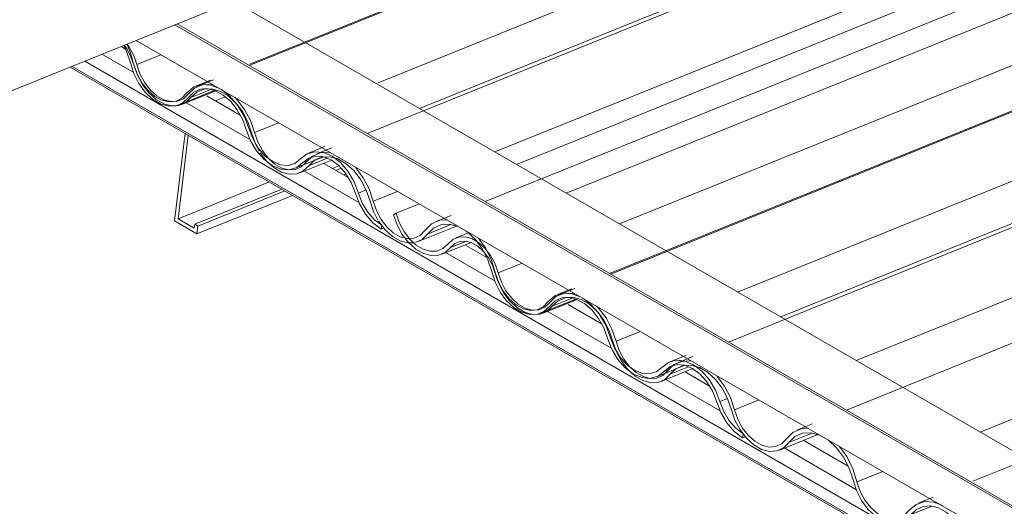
# Model space of a CAD drawing. Header units: metres. Extents: x -16.8 to 29.9, y -11.9 to 37.1.
# Tile 195 of 202: x -5.607 to -4.526, y 25.108 to 25.643. Entities that reach past the tile are written whole.
import ezdxf

# ---------------------------------------------------------------- set-up
doc = ezdxf.new("R2010")
doc.units = ezdxf.units.M
for name, color, linetype, lineweight in [('A-GLAZ-CWMG', 7, 'Continuous', 5), ('A-ROOF', 7, 'Continuous', 5), ('A-ROOF-OTLN', 7, 'Continuous', 5)]:
    doc.layers.add(name, color=color, linetype=linetype, lineweight=lineweight)
pattern_1 = [(338.856, (-5.566, 8.158), (1.4136126, -0.173424), [0.05139, -0.88305, 0.05139, -0.88305, -4.984]), (338.856, (-5.566, 8.158), (1.4136126, -0.173424), [-1.869, 0.05139, -1.817, 0.05139, -0.88305, -2.18]), (338.856, (-5.566, 8.158), (1.4136126, -0.173424), [-4.672, 0.05139, -0.57157, 0.05139, -1.506]), (110.947, (-5.13, 8.176), (-0.8280696, 1.4165813), [0.06704, -1.152, 0.06704, -1.152, -6.501]), (110.947, (-5.13, 8.176), (-0.8280696, 1.4165813), [-2.438, 0.06704, -2.371, 0.06704, -1.152, -2.844]), (110.947, (-5.13, 8.176), (-0.8280696, 1.4165813), [-6.095, 0.06704, -0.74558, 0.06704, -1.965]), (241.462, (-4.985, 8.866), (-0.2059615, -1.125331), [0.05017, -0.86197, 0.05017, -0.86197, -4.865]), (241.462, (-4.985, 8.866), (-0.2059615, -1.125331), [-1.824, 0.05017, -1.774, 0.05017, -0.86197, -2.128]), (241.462, (-4.985, 8.866), (-0.2059615, -1.125331), [-4.561, 0.05017, -0.55792, 0.05017, -1.47])]

# ---------------------------------------------------------------- blocks, each defined once
blk = doc.blocks.new('FP_135-EXPLODE')
at = {"layer": 'A-GLAZ-CWMG'}
blk.add_line((-4.7731, 25.1701), (-4.731, 25.1871), dxfattribs=at)
blk = doc.blocks.new('FP_141-EXPLODE')
at = {"layer": 'A-GLAZ-CWMG'}
for p, q in [((-2.5627, 25.9435), (-4.5611, 25.1358)), ((-4.6044, 25.1183), (-4.6204, 25.1119))]:
    blk.add_line(p, q, dxfattribs=at)
blk = doc.blocks.new('FP_143-EXPLODE')
at = {"layer": 'A-GLAZ-CWMG'}
for p, q in [((-2.6955, 26.0238), (-4.6996, 25.2139)), ((-4.7368, 25.1988), (-4.7532, 25.1922))]:
    blk.add_line(p, q, dxfattribs=at)
blk = doc.blocks.new('FP_145-EXPLODE')
at = {"layer": 'A-GLAZ-CWMG'}
for p, q in [((-2.8266, 26.0979), (-4.829, 25.2886)), ((-4.868, 25.2729), (-4.8843, 25.2663))]:
    blk.add_line(p, q, dxfattribs=at)
blk = doc.blocks.new('FP_147-EXPLODE')
at = {"layer": 'A-GLAZ-CWMG'}
for p, q in [((-2.9561, 26.1725), (-4.9583, 25.3633)), ((-4.9976, 25.3474), (-5.0138, 25.3409))]:
    blk.add_line(p, q, dxfattribs=at)
blk = doc.blocks.new('FP_149-EXPLODE')
at = {"layer": 'A-GLAZ-CWMG'}
for p, q in [((-3.0705, 26.2346), (-5.007, 25.452)), ((-5.1142, 25.4086), (-5.1282, 25.403))]:
    blk.add_line(p, q, dxfattribs=at)
blk = doc.blocks.new('FP_151-EXPLODE')
at = {"layer": 'A-GLAZ-CWMG'}
blk.add_line((-5.1436, 25.385), (-5.1112, 25.3981), dxfattribs=at)
blk = doc.blocks.new('FP_152-EXPLODE')
at = {"layer": 'A-GLAZ-CWMG'}
blk.add_line((-5.0322, 25.3204), (-4.9951, 25.3354), dxfattribs=at)
blk = doc.blocks.new('FP_153-EXPLODE')
at = {"layer": 'A-GLAZ-CWMG'}
blk.add_line((-4.903, 25.2455), (-4.8682, 25.2595), dxfattribs=at)
blk = doc.blocks.new('Rectangular Mullion - Telha Fibrocimento - Ondulada-1868137-EXPLODE')
at = {"layer": 'A-GLAZ-CWMG', "true_color": 0xc0c0c0}
h = blk.add_hatch(dxfattribs=at)
h.set_pattern_fill('FP_16', color=9, style=0, pattern_type=2)
h.set_pattern_definition(pattern_1)
h.paths.add_polyline_path([(-4.417, 24.9547), (-4.417, 24.9594), (-4.4318, 24.9734), (-4.442, 24.9943), (-4.4535, 25.0183), (-4.4683, 25.0328), (-4.4781, 25.0379), (-4.4837, 25.0392), (-4.493, 25.0389), (-4.5029, 25.0339), (-4.517, 25.0254), (-4.5249, 25.0252), (-4.5276, 25.0254), (-4.5367, 25.0294), (-4.5517, 25.0434), (-4.562, 25.0645), (-4.5694, 25.0821), (-4.5819, 25.0993), (-4.5912, 25.1069), (-4.6014, 25.1118), (-4.6074, 25.1131), (-4.6186, 25.112), (-4.6275, 25.1069), (-4.6424, 25.0952), (-4.6505, 25.0946), (-4.6613, 25.0982), (-4.6728, 25.1069), (-4.685, 25.1256), (-4.6993, 25.163), (-4.7095, 25.1754), (-4.7414, 25.1938), (-4.7493, 25.1934), (-4.7628, 25.185), (-4.776, 25.1746), (-4.7841, 25.1734), (-4.7849, 25.1734), (-4.8003, 25.1798), (-4.8139, 25.1946), (-4.8232, 25.2168), (-4.8334, 25.2402), (-4.8451, 25.2537), (-4.8709, 25.268), (-4.8731, 25.2661), (-4.8509, 25.2545), (-4.8359, 25.2379), (-4.8254, 25.2132), (-4.8164, 25.1923), (-4.8013, 25.1758), (-4.7849, 25.1688), (-4.7776, 25.169), (-4.7733, 25.1704), (-4.7657, 25.1754), (-4.7531, 25.1863), (-4.7468, 25.1887), (-4.7319, 25.1873), (-4.7222, 25.1826), (-4.7129, 25.1749), (-4.7033, 25.163), (-4.6965, 25.1502), (-4.683, 25.1147), (-4.6679, 25.0976), (-4.6515, 25.0902), (-4.6437, 25.0902), (-4.6384, 25.0919), (-4.6307, 25.0973), (-4.6185, 25.1069), (-4.6092, 25.1087), (-4.6006, 25.1071), (-4.5934, 25.1036), (-4.5823, 25.0948), (-4.5694, 25.0753), (-4.5555, 25.0434), (-4.5458, 25.0315), (-4.5324, 25.0229), (-4.5243, 25.0205), (-4.5182, 25.02), (-4.506, 25.0254), (-4.4913, 25.0343), (-4.4853, 25.0347), (-4.4765, 25.0326), (-4.4648, 25.0254), (-4.4562, 25.0162), (-4.4454, 24.9943), (-4.4343, 24.9711), (-4.4199, 24.9569)])
h.paths.add_polyline_path([(-4.9143, 25.244), (-4.9012, 25.2466), (-4.8945, 25.2519), (-4.8813, 25.2617), (-4.8823, 25.2637), (-4.8898, 25.263), (-4.9063, 25.2498), (-4.9143, 25.2488), (-4.9159, 25.249), (-4.9304, 25.2506), (-4.915, 25.2442)])
h.paths.add_polyline_path([(-4.9365, 25.2608), (-4.9439, 25.27), (-4.9536, 25.2934), (-4.9634, 25.3151), (-4.9771, 25.3299), (-4.9814, 25.3299), (-4.9658, 25.3127), (-4.9558, 25.2894), (-4.9471, 25.2711), (-4.9373, 25.2613)])
h.paths.add_polyline_path([(-5.0436, 25.319), (-5.0312, 25.3213), (-5.0248, 25.3258), (-5.0098, 25.3367), (-5.0004, 25.3417), (-5.0074, 25.3422), (-5.016, 25.3394), (-5.0224, 25.3346), (-5.0364, 25.3244), (-5.0436, 25.319)])
h.paths.add_polyline_path([(-5.0436, 25.319), (-5.0428, 25.3237), (-5.0496, 25.3252), (-5.0598, 25.3302), (-5.0733, 25.3451), (-5.082, 25.3652), (-5.0901, 25.3836), (-5.0901, 25.3804), (-5.085, 25.3648), (-5.0769, 25.3449), (-5.0685, 25.3333), (-5.0664, 25.3333), (-5.0541, 25.3252), (-5.0466, 25.3213), (-5.0463, 25.3197)])
h.paths.add_polyline_path([(-5.1553, 25.3836), (-5.1446, 25.385), (-5.1356, 25.3909), (-5.1233, 25.3992), (-5.1106, 25.3976), (-5.1022, 25.3952), (-5.1102, 25.402), (-5.1181, 25.4043), (-5.1312, 25.4014), (-5.1356, 25.3975), (-5.1472, 25.3893), (-5.1553, 25.3884), (-5.1571, 25.3886), (-5.1717, 25.3952), (-5.1852, 25.4103), (-5.1966, 25.4285), (-5.187, 25.4069), (-5.1717, 25.3905), (-5.1563, 25.3839)])
at = {"layer": 'A-GLAZ-CWMG'}
for p, q in [((-3.1359, 26.2618), (-5.0616, 25.4835)), ((-3.024, 26.1961), (-4.9487, 25.4183)), ((-2.8947, 26.1213), (-4.8192, 25.3435)), ((-2.7647, 26.046), (-4.6889, 25.2683)), ((-2.6307, 25.9667), (-4.5529, 25.1898)), ((-5.1684, 25.4404), (-5.1936, 25.4302)), ((-5.1936, 25.4302), (-5.1966, 25.4285)), ((-5.1173, 25.3991), (-5.134, 25.3924)), ((-5.0554, 25.3751), (-5.0817, 25.3645)), ((-5.0006, 25.3369), (-5.0224, 25.3281)), ((-4.926, 25.3004), (-4.9524, 25.2897)), ((-4.8728, 25.2615), (-4.893, 25.2533)), ((-4.7957, 25.2252), (-4.8224, 25.2144)), ((-4.7371, 25.1887), (-4.7628, 25.1783)), ((-4.6597, 25.1467), (-4.6883, 25.1351)), ((-4.606, 25.1084), (-4.6286, 25.0993))]:
    blk.add_line(p, q, dxfattribs=at)
for points in [[(-5.1368, 25.3963, 0), (-5.1423, 25.3913, 0), (-5.1489, 25.3886, 0), (-5.1563, 25.3884, 0), (-5.1641, 25.3906, 0), (-5.1717, 25.3952, 0), (-5.1789, 25.4019, 0), (-5.1852, 25.4103, 0), (-5.1902, 25.4199, 0), (-5.1936, 25.4302, 0)], [(-5.1966, 25.4285, 0), (-5.1926, 25.4173, 0), (-5.187, 25.4069, 0), (-5.18, 25.3979, 0), (-5.1722, 25.3908, 0), (-5.1637, 25.3859, 0), (-5.1553, 25.3836, 0), (-5.1472, 25.3839, 0), (-5.14, 25.3869, 0), (-5.134, 25.3924, 0)], [(-5.0817, 25.3645, 0), (-5.0852, 25.3744, 0), (-5.0901, 25.3836, 0), (-5.0962, 25.3916, 0), (-5.1032, 25.3979, 0), (-5.1106, 25.4022, 0), (-5.1181, 25.4043, 0), (-5.1252, 25.4039, 0), (-5.1316, 25.4012, 0), (-5.1368, 25.3963, 0)], [(-5.134, 25.3924, 0), (-5.1293, 25.3967, 0), (-5.1237, 25.3992, 0), (-5.1174, 25.3995, 0), (-5.1107, 25.3977, 0), (-5.1041, 25.3939, 0), (-5.0979, 25.3882, 0), (-5.0925, 25.3811, 0), (-5.0881, 25.3729, 0), (-5.085, 25.3641, 0)], [(-5.0253, 25.3319, 0), (-5.0306, 25.3269, 0), (-5.0371, 25.3241, 0), (-5.0444, 25.3237, 0), (-5.0521, 25.3258, 0), (-5.0597, 25.3302, 0), (-5.0669, 25.3367, 0), (-5.0732, 25.3449, 0), (-5.0782, 25.3543, 0), (-5.0817, 25.3645, 0)], [(-5.0846, 25.3623, 0), (-5.0811, 25.3528, 0), (-5.0755, 25.3423, 0), (-5.0685, 25.3333, 0), (-5.0606, 25.3261, 0), (-5.0521, 25.3212, 0), (-5.0436, 25.319, 0), (-5.0355, 25.3194, 0), (-5.0283, 25.3225, 0), (-5.0224, 25.3281, 0)], [(-4.9977, 25.3421, 0), (-5.0005, 25.3425, 0), (-5.0099, 25.3421, 0), (-5.0183, 25.3385, 0), (-5.0253, 25.3319, 0)], [(-5.0224, 25.3281, 0), (-5.016, 25.3341, 0), (-5.0083, 25.3373, 0), (-4.9997, 25.3378, 0), (-4.9906, 25.3353, 0), (-4.9816, 25.3301, 0), (-4.974, 25.3232, 0)], [(-4.9524, 25.2897, 0), (-4.9569, 25.3029, 0), (-4.9634, 25.3151, 0), (-4.9715, 25.3257, 0), (-4.9741, 25.3285, 0)], [(-4.9718, 25.3208, 0), (-4.9658, 25.3127, 0), (-4.9599, 25.3015, 0), (-4.9558, 25.2894, 0)], [(-4.9558, 25.2894, 0), (-4.9519, 25.2781, 0), (-4.9463, 25.2676, 0), (-4.9393, 25.2584, 0), (-4.9314, 25.2512, 0), (-4.9229, 25.2463, 0), (-4.9143, 25.244, 0), (-4.9062, 25.2444, 0), (-4.899, 25.2476, 0), (-4.893, 25.2533, 0)], [(-4.9376, 25.2617, 0), (-4.9439, 25.27, 0), (-4.9489, 25.2795, 0), (-4.9524, 25.2897, 0)], [(-4.8709, 25.268, 0), (-4.8804, 25.2675, 0), (-4.8889, 25.2639, 0), (-4.8959, 25.2572, 0)], [(-4.8959, 25.2572, 0), (-4.9012, 25.2521, 0), (-4.9077, 25.2492, 0), (-4.915, 25.2488, 0), (-4.9227, 25.2508, 0), (-4.9304, 25.2552, 0), (-4.9366, 25.2607, 0)], [(-4.893, 25.2533, 0), (-4.8867, 25.2594, 0), (-4.8789, 25.2628, 0), (-4.8702, 25.2632, 0), (-4.861, 25.2608, 0), (-4.8519, 25.2555, 0), (-4.8434, 25.2477, 0), (-4.8359, 25.2379, 0), (-4.83, 25.2266, 0), (-4.8258, 25.2144, 0)], [(-4.8224, 25.2144, 0), (-4.8269, 25.2277, 0), (-4.8334, 25.2402, 0), (-4.8415, 25.2509, 0)], [(-4.8258, 25.2144, 0), (-4.822, 25.203, 0), (-4.8164, 25.1923, 0), (-4.8094, 25.1831, 0), (-4.8013, 25.1758, 0), (-4.7927, 25.1708, 0), (-4.7841, 25.1686, 0), (-4.776, 25.1691, 0), (-4.7687, 25.1724, 0), (-4.7628, 25.1783, 0)], [(-4.7657, 25.1821, 0), (-4.771, 25.1768, 0), (-4.7776, 25.1739, 0), (-4.7849, 25.1734, 0), (-4.7926, 25.1754, 0), (-4.8003, 25.1798, 0), (-4.8075, 25.1863, 0), (-4.8139, 25.1946, 0), (-4.8189, 25.2041, 0), (-4.8224, 25.2144, 0)], [(-4.7414, 25.1941, 0), (-4.7493, 25.1934, 0), (-4.7584, 25.1894, 0), (-4.7657, 25.1821, 0)], [(-4.7628, 25.1783, 0), (-4.7562, 25.1849, 0), (-4.748, 25.1886, 0), (-4.7388, 25.1892, 0), (-4.7291, 25.1866, 0), (-4.7195, 25.181, 0), (-4.7105, 25.1727, 0), (-4.7027, 25.1623, 0), (-4.6965, 25.1502, 0), (-4.6923, 25.1373, 0)], [(-4.6883, 25.1351, 0), (-4.6926, 25.1495, 0), (-4.6993, 25.163, 0), (-4.7071, 25.1741, 0)], [(-4.6923, 25.1373, 0), (-4.6885, 25.1256, 0), (-4.683, 25.1147, 0), (-4.676, 25.1052, 0), (-4.6679, 25.0976, 0), (-4.6592, 25.0924, 0), (-4.6505, 25.0899, 0), (-4.6421, 25.0903, 0), (-4.6347, 25.0935, 0), (-4.6286, 25.0993, 0)], [(-4.6307, 25.1041, 0), (-4.6359, 25.0985, 0), (-4.6424, 25.0952, 0), (-4.6498, 25.0945, 0), (-4.6576, 25.0962, 0), (-4.6655, 25.1005, 0), (-4.6728, 25.1069, 0), (-4.6794, 25.1151, 0), (-4.6846, 25.1247, 0), (-4.6883, 25.1351, 0)], [(-4.5944, 25.1091, 0), (-4.6039, 25.1128, 0), (-4.614, 25.1135, 0), (-4.6232, 25.1105, 0), (-4.6307, 25.1041, 0)], [(-4.6286, 25.0993, 0), (-4.6227, 25.105, 0), (-4.6155, 25.1082, 0), (-4.6074, 25.1088, 0), (-4.5988, 25.1066, 0), (-4.5903, 25.1019, 0), (-4.5823, 25.0948, 0), (-4.5752, 25.0858, 0), (-4.5694, 25.0753, 0), (-4.5653, 25.064, 0)]]:
    blk.add_polyline3d(points, dxfattribs=at)
for name in ['FP_149-EXPLODE', 'FP_147-EXPLODE', 'FP_145-EXPLODE', 'FP_143-EXPLODE', 'FP_141-EXPLODE', 'FP_151-EXPLODE', 'FP_152-EXPLODE', 'FP_153-EXPLODE', 'FP_135-EXPLODE']:
    blk.add_blockref(name, (0, 0), dxfattribs=at)
blk = doc.blocks.new('Rectangular Mullion - Telha Fibrocimento - Ondulada-1910064-EXPLODE')
blk.add_blockref('Rectangular Mullion - Telha Fibrocimento - Ondulada-1868137-EXPLODE', (0, 0))
blk = doc.blocks.new('FP_155-EXPLODE')
at = {"layer": 'A-GLAZ-CWMG'}
blk.add_line((-5.1695, 25.399), (-5.1275, 25.416), dxfattribs=at)
blk = doc.blocks.new('FP_156-EXPLODE')
at = {"layer": 'A-GLAZ-CWMG'}
blk.add_line((-5.0352, 25.3202), (-4.9967, 25.3358), dxfattribs=at)
blk = doc.blocks.new('FP_157-EXPLODE')
at = {"layer": 'A-GLAZ-CWMG'}
blk.add_line((-4.9082, 25.2505), (-4.8776, 25.2628), dxfattribs=at)
blk = doc.blocks.new('FP_159-EXPLODE')
at = {"layer": 'A-GLAZ-CWMG'}
for p, q in [((-2.8355, 26.0987), (-4.7718, 25.3162)), ((-4.8755, 25.2743), (-4.8932, 25.2671))]:
    blk.add_line(p, q, dxfattribs=at)
blk = doc.blocks.new('FP_161-EXPLODE')
at = {"layer": 'A-GLAZ-CWMG'}
for p, q in [((-2.9592, 26.1724), (-4.9595, 25.364)), ((-5.0009, 25.3472), (-5.0168, 25.3408))]:
    blk.add_line(p, q, dxfattribs=at)
blk = doc.blocks.new('FP_163-EXPLODE')
at = {"layer": 'A-GLAZ-CWMG'}
for p, q in [((-3.092, 26.2527), (-5.096, 25.4428)), ((-5.1333, 25.4277), (-5.1497, 25.4211))]:
    blk.add_line(p, q, dxfattribs=at)
blk = doc.blocks.new('FP_165-EXPLODE')
at = {"layer": 'A-GLAZ-CWMG'}
for p, q in [((-3.2231, 26.3268), (-5.2255, 25.5175)), ((-5.2645, 25.5018), (-5.2807, 25.4952))]:
    blk.add_line(p, q, dxfattribs=at)
blk = doc.blocks.new('FP_167-EXPLODE')
at = {"layer": 'A-GLAZ-CWMG'}
for p, q in [((-4.5912, 25.9008), (-5.3548, 25.5922)), ((-5.394, 25.5764), (-5.4103, 25.5698))]:
    blk.add_line(p, q, dxfattribs=at)
blk = doc.blocks.new('FP_171-EXPLODE')
at = {"layer": 'A-GLAZ-CWMG'}
blk.add_line((-5.4287, 25.5493), (-5.3916, 25.5643), dxfattribs=at)
blk = doc.blocks.new('FP_172-EXPLODE')
at = {"layer": 'A-GLAZ-CWMG'}
blk.add_line((-5.2995, 25.4744), (-5.2647, 25.4884), dxfattribs=at)
blk = doc.blocks.new('Rectangular Mullion - Telha Fibrocimento - Ondulada-V154-EXPLODE')
at = {"layer": 'A-GLAZ-CWMG', "true_color": 0xc0c0c0}
h = blk.add_hatch(dxfattribs=at)
h.set_pattern_fill('FP_16', color=9, style=0, pattern_type=2)
h.set_pattern_definition(pattern_1)
h.paths.add_polyline_path([(-4.8135, 25.1836), (-4.8139, 25.1886), (-4.8283, 25.2023), (-4.8385, 25.2233), (-4.85, 25.2472), (-4.8665, 25.263), (-4.8746, 25.2668), (-4.8804, 25.2681), (-4.8906, 25.2675), (-4.8994, 25.2629), (-4.9135, 25.2544), (-4.9219, 25.2542), (-4.9304, 25.2569), (-4.9378, 25.2617), (-4.9481, 25.2723), (-4.9585, 25.2934), (-4.9683, 25.3151), (-4.9784, 25.3282), (-4.9877, 25.3358), (-4.9979, 25.3407), (-5.0034, 25.3406), (-5.0039, 25.3377), (-4.9878, 25.3313), (-4.9787, 25.3237), (-4.9658, 25.3039), (-4.9519, 25.2721), (-4.9423, 25.2604), (-4.9266, 25.2508), (-4.9227, 25.2508), (-4.9143, 25.249), (-4.9024, 25.2544), (-4.8856, 25.2647), (-4.8847, 25.2639), (-4.8709, 25.2607), (-4.8613, 25.2544), (-4.8527, 25.2451), (-4.8419, 25.2233), (-4.8308, 25.2), (-4.8139, 25.1839)])
h.paths.add_polyline_path([(-5.0469, 25.3188), (-5.0468, 25.3198), (-5.0479, 25.3237), (-5.061, 25.3289), (-5.0712, 25.3367), (-5.0814, 25.3537), (-5.0957, 25.392), (-5.1068, 25.4048), (-5.14, 25.4226), (-5.1513, 25.4199), (-5.1593, 25.4139), (-5.1724, 25.4035), (-5.1772, 25.4003), (-5.1717, 25.3984), (-5.1622, 25.4043), (-5.1472, 25.4163), (-5.1415, 25.4177), (-5.1284, 25.4162), (-5.1181, 25.4111), (-5.1085, 25.4031), (-5.0995, 25.3916), (-5.093, 25.3791), (-5.0786, 25.3423), (-5.0644, 25.3265), (-5.0541, 25.3208)])
h.paths.add_polyline_path([(-5.0436, 25.319), (-5.0414, 25.3207), (-5.012, 25.3412), (-5.0283, 25.3318), (-5.0371, 25.325), (-5.0437, 25.3192)])
h.paths.add_polyline_path([(-5.1806, 25.3975), (-5.1814, 25.3996), (-5.187, 25.4037), (-5.1968, 25.4087), (-5.2103, 25.4235), (-5.2197, 25.4457), (-5.2299, 25.4691), (-5.2416, 25.4826), (-5.2673, 25.4969), (-5.2696, 25.495), (-5.2473, 25.4834), (-5.2324, 25.4668), (-5.2219, 25.4421), (-5.2129, 25.4212), (-5.1978, 25.4047), (-5.1814, 25.3977)])
h.paths.add_polyline_path([(-5.3108, 25.4729), (-5.2977, 25.4755), (-5.291, 25.4808), (-5.2778, 25.4907), (-5.2788, 25.4926), (-5.2863, 25.4919), (-5.3028, 25.4787), (-5.3108, 25.4777), (-5.3123, 25.4779), (-5.3269, 25.4795), (-5.3115, 25.4731)])
h.paths.add_polyline_path([(-5.333, 25.4897), (-5.3403, 25.4989), (-5.3501, 25.5223), (-5.3599, 25.544), (-5.3736, 25.5588), (-5.3779, 25.5588), (-5.3623, 25.5416), (-5.3522, 25.5184), (-5.3435, 25.5), (-5.3338, 25.4903)])
h.paths.add_polyline_path([(-5.4401, 25.5479), (-5.4277, 25.5502), (-5.4201, 25.5559), (-5.4063, 25.5656), (-5.394, 25.5695), (-5.4039, 25.5711), (-5.4125, 25.5684), (-5.4189, 25.5636), (-5.4329, 25.5533), (-5.4401, 25.5479)])
h.paths.add_polyline_path([(-5.4401, 25.5479), (-5.4393, 25.5527), (-5.4461, 25.5541), (-5.4563, 25.5592), (-5.4697, 25.574), (-5.4784, 25.5941), (-5.4866, 25.6125), (-5.4866, 25.6093), (-5.4815, 25.5937), (-5.4734, 25.5738), (-5.465, 25.5622), (-5.4629, 25.5622), (-5.4506, 25.5541), (-5.4431, 25.5502), (-5.4428, 25.5486)])
h = blk.add_hatch(dxfattribs=at)
h.set_pattern_fill('FP_18', color=9, style=0, pattern_type=2)
h.set_pattern_definition([(30, (-8.638, 8.113), (1.149291, 0.9953697), [0.05475, -0.94072, 0.05475, -0.94072, -5.309]), (30, (-8.638, 8.113), (1.149291, 0.9953697), [-1.991, 0.05475, -1.936, 0.05475, -0.94072, -2.323]), (30, (-8.638, 8.113), (1.149291, 0.9953697), [-4.977, 0.05475, -0.6089, 0.05475, -1.604]), (125.104, (-8.207, 8.528), (-0.823609, 0.5080535), [0.04123, -0.70835, 0.04123, -0.70835, -3.998]), (125.104, (-8.207, 8.528), (-0.823609, 0.5080535), [-1.499, 0.04123, -1.458, 0.04123, -0.70835, -1.749]), (125.104, (-8.207, 8.528), (-0.823609, 0.5080535), [-3.748, 0.04123, -0.45849, 0.04123, -1.208]), (248.794, (-8.064, 9.275), (-0.3260132, -1.5039096), [0.06554, -1.126, 0.06554, -1.126, -6.356]), (248.794, (-8.064, 9.275), (-0.3260132, -1.5039096), [-2.383, 0.06554, -2.318, 0.06554, -1.126, -2.781]), (248.794, (-8.064, 9.275), (-0.3260132, -1.5039096), [-5.958, 0.06554, -0.7289, 0.06554, -1.921])])
h.paths.add_polyline_path([(-4.8135, 25.1836), (-4.8118, 25.1863), (-4.8132, 25.1863)])
at = {"layer": 'A-GLAZ-CWMG'}
for p, q in [((-3.2912, 26.3502), (-5.2135, 25.5733)), ((-3.1612, 26.2749), (-5.0854, 25.4973)), ((-5.4519, 25.604), (-5.4782, 25.5934)), ((-5.3971, 25.5658), (-5.4189, 25.557)), ((-5.3225, 25.5293), (-5.3489, 25.5186)), ((-5.2693, 25.4904), (-5.2895, 25.4822)), ((-5.1922, 25.4541), (-5.2189, 25.4433)), ((-5.1336, 25.4176), (-5.1593, 25.4072)), ((-4.8941, 25.2589), (-4.8994, 25.2567)), ((-4.831, 25.2263), (-4.8385, 25.2233)), ((-4.8135, 25.1836), (-4.813, 25.188)), ((-4.8108, 25.1847), (-4.8135, 25.1836))]:
    blk.add_line(p, q, dxfattribs=at)
for points in [[(-5.4921, 25.6145, 0), (-5.4889, 25.61, 0), (-5.4846, 25.6018, 0), (-5.4815, 25.593, 0)], [(-5.4782, 25.5934, 0), (-5.4816, 25.6033, 0), (-5.4866, 25.6125, 0), (-5.4888, 25.6158, 0)], [(-5.4815, 25.593, 0), (-5.4776, 25.5817, 0), (-5.472, 25.5713, 0), (-5.465, 25.5622, 0), (-5.4571, 25.555, 0), (-5.4486, 25.5502, 0), (-5.4401, 25.5479, 0), (-5.432, 25.5483, 0), (-5.4248, 25.5514, 0), (-5.4189, 25.557, 0)], [(-5.4217, 25.5608, 0), (-5.4271, 25.5558, 0), (-5.4336, 25.553, 0), (-5.4409, 25.5527, 0), (-5.4486, 25.5547, 0), (-5.4562, 25.5591, 0), (-5.4634, 25.5656, 0), (-5.4696, 25.5738, 0), (-5.4747, 25.5832, 0), (-5.4782, 25.5934, 0)], [(-5.3942, 25.571, 0), (-5.397, 25.5715, 0), (-5.4064, 25.571, 0), (-5.4148, 25.5674, 0), (-5.4217, 25.5608, 0)], [(-5.4189, 25.557, 0), (-5.4125, 25.563, 0), (-5.4048, 25.5663, 0), (-5.3962, 25.5667, 0), (-5.3871, 25.5642, 0), (-5.3781, 25.559, 0), (-5.3705, 25.5521, 0)], [(-5.3489, 25.5186, 0), (-5.3534, 25.5318, 0), (-5.3599, 25.544, 0), (-5.368, 25.5547, 0), (-5.3706, 25.5574, 0)], [(-5.3683, 25.5497, 0), (-5.3623, 25.5416, 0), (-5.3564, 25.5304, 0), (-5.3522, 25.5184, 0)], [(-5.3522, 25.5184, 0), (-5.3484, 25.507, 0), (-5.3439, 25.4984, 0)], [(-5.3341, 25.4907, 0), (-5.3403, 25.4989, 0), (-5.3454, 25.5084, 0), (-5.3489, 25.5186, 0)], [(-5.3428, 25.4965, 0), (-5.3358, 25.4873, 0), (-5.3279, 25.4801, 0), (-5.3194, 25.4752, 0), (-5.3108, 25.4729, 0), (-5.3027, 25.4734, 0), (-5.2955, 25.4765, 0), (-5.2895, 25.4822, 0)], [(-5.2673, 25.4969, 0), (-5.2769, 25.4964, 0), (-5.2854, 25.4928, 0), (-5.2924, 25.4861, 0)], [(-5.2924, 25.4861, 0), (-5.2977, 25.481, 0), (-5.3042, 25.4781, 0), (-5.3115, 25.4777, 0), (-5.3192, 25.4797, 0), (-5.3269, 25.4841, 0), (-5.333, 25.4896, 0)], [(-5.2895, 25.4822, 0), (-5.2832, 25.4883, 0), (-5.2754, 25.4917, 0), (-5.2667, 25.4921, 0), (-5.2575, 25.4897, 0), (-5.2484, 25.4844, 0), (-5.2399, 25.4766, 0), (-5.2324, 25.4668, 0), (-5.2265, 25.4555, 0), (-5.2223, 25.4433, 0)], [(-5.2189, 25.4433, 0), (-5.2234, 25.4567, 0), (-5.2299, 25.4691, 0), (-5.238, 25.4798, 0)], [(-5.2223, 25.4433, 0), (-5.2185, 25.4319, 0), (-5.2136, 25.4224, 0)], [(-5.1622, 25.411, 0), (-5.1675, 25.4057, 0), (-5.174, 25.4028, 0), (-5.1814, 25.4023, 0), (-5.1891, 25.4043, 0), (-5.1968, 25.4087, 0), (-5.204, 25.4152, 0), (-5.2103, 25.4235, 0), (-5.2154, 25.433, 0), (-5.2189, 25.4433, 0)], [(-5.2129, 25.4212, 0), (-5.2058, 25.412, 0), (-5.1978, 25.4047, 0), (-5.1892, 25.3998, 0), (-5.1806, 25.3975, 0), (-5.1745, 25.3976, 0)], [(-5.1379, 25.423, 0), (-5.1458, 25.4223, 0), (-5.1549, 25.4183, 0), (-5.1622, 25.411, 0)], [(-5.1593, 25.4072, 0), (-5.1527, 25.4138, 0), (-5.1445, 25.4175, 0), (-5.1353, 25.4181, 0), (-5.1256, 25.4155, 0), (-5.116, 25.4099, 0), (-5.107, 25.4016, 0), (-5.0992, 25.3912, 0), (-5.093, 25.3791, 0), (-5.0887, 25.3662, 0)], [(-5.1724, 25.398, 0), (-5.1652, 25.4014, 0), (-5.1593, 25.4072, 0)], [(-5.0848, 25.364, 0), (-5.0891, 25.3784, 0), (-5.0957, 25.392, 0), (-5.1036, 25.403, 0)], [(-5.0887, 25.3662, 0), (-5.085, 25.3545, 0), (-5.0795, 25.3436, 0), (-5.0725, 25.3341, 0), (-5.0644, 25.3265, 0), (-5.0557, 25.3213, 0), (-5.0469, 25.3188, 0), (-5.0386, 25.3192, 0), (-5.0312, 25.3224, 0), (-5.0251, 25.3282, 0)], [(-5.0272, 25.333, 0), (-5.0324, 25.3274, 0), (-5.0389, 25.3242, 0), (-5.0463, 25.3234, 0), (-5.0541, 25.3252, 0), (-5.0619, 25.3294, 0), (-5.0693, 25.3358, 0), (-5.0759, 25.344, 0), (-5.0811, 25.3536, 0), (-5.0848, 25.364, 0)], [(-4.9909, 25.338, 0), (-5.0004, 25.3417, 0), (-5.0105, 25.3424, 0), (-5.0197, 25.3394, 0), (-5.0272, 25.333, 0)], [(-5.0251, 25.3282, 0), (-5.0192, 25.3339, 0), (-5.012, 25.3372, 0), (-5.0084, 25.3377, 0)], [(-5.0083, 25.3377, 0), (-5.0039, 25.3377, 0), (-4.9953, 25.3355, 0), (-4.9868, 25.3308, 0), (-4.9787, 25.3237, 0), (-4.9717, 25.3147, 0), (-4.9659, 25.3043, 0), (-4.9618, 25.293, 0)], [(-4.9585, 25.2934, 0), (-4.9636, 25.3071, 0), (-4.9709, 25.3195, 0), (-4.9799, 25.3299, 0), (-4.989, 25.3369, 0)], [(-4.9618, 25.293, 0), (-4.957, 25.2807, 0), (-4.9504, 25.2696, 0), (-4.9423, 25.2604, 0), (-4.9332, 25.2536, 0), (-4.9238, 25.2497, 0), (-4.9159, 25.2488, 0)], [(-4.9021, 25.2608, 0), (-4.9083, 25.2559, 0), (-4.9159, 25.2537, 0), (-4.9241, 25.2544, 0), (-4.9326, 25.2579, 0), (-4.9408, 25.264, 0), (-4.9481, 25.2723, 0), (-4.9542, 25.2823, 0), (-4.9585, 25.2934, 0)], [(-4.8771, 25.2678, 0), (-4.8864, 25.2687, 0), (-4.8949, 25.2663, 0), (-4.9021, 25.2608, 0)], [(-4.8385, 25.2233, 0), (-4.8433, 25.2358, 0), (-4.85, 25.2472, 0), (-4.8583, 25.2567, 0), (-4.8675, 25.2637, 0), (-4.8768, 25.2677, 0)], [(-4.9147, 25.2489, 0), (-4.9063, 25.2513, 0), (-4.8994, 25.2567, 0)], [(-4.8994, 25.2567, 0), (-4.893, 25.2617, 0), (-4.8854, 25.2639, 0), (-4.8777, 25.2634, 0)], [(-4.877, 25.2632, 0), (-4.8684, 25.2597, 0), (-4.8602, 25.2535, 0), (-4.8527, 25.2451, 0), (-4.8466, 25.235, 0), (-4.8421, 25.2238, 0)], [(-4.8421, 25.2238, 0), (-4.8375, 25.2113, 0), (-4.8308, 25.2, 0), (-4.8227, 25.1905, 0), (-4.8135, 25.1836, 0)], [(-4.813, 25.188, 0), (-4.8211, 25.194, 0), (-4.8283, 25.2023, 0), (-4.8343, 25.2123, 0), (-4.8385, 25.2233, 0)]]:
    blk.add_polyline3d(points, dxfattribs=at)
for name in ['FP_167-EXPLODE', 'FP_165-EXPLODE', 'FP_163-EXPLODE', 'FP_161-EXPLODE', 'FP_159-EXPLODE', 'FP_171-EXPLODE', 'FP_172-EXPLODE', 'FP_155-EXPLODE', 'FP_156-EXPLODE', 'FP_157-EXPLODE']:
    blk.add_blockref(name, (0, 0), dxfattribs=at)
blk = doc.blocks.new('Rectangular Mullion - Telha Fibrocimento - Ondulada-1910065-EXPLODE')
blk.add_blockref('Rectangular Mullion - Telha Fibrocimento - Ondulada-V154-EXPLODE', (0, 0))
blk = doc.blocks.new('FP_174-EXPLODE')
at = {"layer": 'A-GLAZ-CWMG'}
blk.add_line((-5.4317, 25.5492), (-5.394, 25.5644), dxfattribs=at)
blk = doc.blocks.new('FP_175-EXPLODE')
at = {"layer": 'A-GLAZ-CWMG'}
blk.add_line((-5.3047, 25.4794), (-5.2741, 25.4917), dxfattribs=at)
blk = doc.blocks.new('FP_177-EXPLODE')
at = {"layer": 'A-GLAZ-CWMG'}
for p, q in [((-3.232, 26.3276), (-5.1682, 25.5451)), ((-5.2719, 25.5032), (-5.2897, 25.496))]:
    blk.add_line(p, q, dxfattribs=at)
blk = doc.blocks.new('FP_179-EXPLODE')
at = {"layer": 'A-GLAZ-CWMG'}
for p, q in [((-4.5924, 25.9015), (-5.3541, 25.5936)), ((-5.3974, 25.5761), (-5.4133, 25.5697))]:
    blk.add_line(p, q, dxfattribs=at)
blk = doc.blocks.new('Rectangular Mullion - Telha Fibrocimento - Ondulada-V173-EXPLODE')
at = {"layer": 'A-GLAZ-CWMG', "true_color": 0xc0c0c0}
h = blk.add_hatch(dxfattribs=at)
h.set_pattern_fill('FP_19', color=9, style=0, pattern_type=2)
h.set_pattern_definition([(30, (-9.035, 8.342), (1.149291, 0.9953697), [0.05475, -0.94072, 0.05475, -0.94072, -5.309]), (30, (-9.035, 8.342), (1.149291, 0.9953697), [-1.991, 0.05475, -1.936, 0.05475, -0.94072, -2.323]), (30, (-9.035, 8.342), (1.149291, 0.9953697), [-4.977, 0.05475, -0.6089, 0.05475, -1.604]), (125.104, (-8.604, 8.757), (-0.823609, 0.5080535), [0.04123, -0.70835, 0.04123, -0.70835, -3.998]), (125.104, (-8.604, 8.757), (-0.823609, 0.5080535), [-1.499, 0.04123, -1.458, 0.04123, -0.70835, -1.749]), (125.104, (-8.604, 8.757), (-0.823609, 0.5080535), [-3.748, 0.04123, -0.45849, 0.04123, -1.208]), (248.794, (-8.46, 9.504), (-0.3260132, -1.5039096), [0.06554, -1.126, 0.06554, -1.126, -6.356]), (248.794, (-8.46, 9.504), (-0.3260132, -1.5039096), [-2.383, 0.06554, -2.318, 0.06554, -1.126, -2.781]), (248.794, (-8.46, 9.504), (-0.3260132, -1.5039096), [-5.958, 0.06554, -0.7289, 0.06554, -1.921])])
h.paths.add_polyline_path([(-5.21, 25.4125), (-5.2083, 25.4152), (-5.2097, 25.4152)])
at = {"layer": 'A-GLAZ-CWMG'}
for p, q in [((-5.2906, 25.4878), (-5.2959, 25.4857)), ((-5.2265, 25.4556), (-5.235, 25.4522)), ((-5.21, 25.4125), (-5.2095, 25.4169)), ((-5.2073, 25.4136), (-5.21, 25.4125))]:
    blk.add_line(p, q, dxfattribs=at)
for points in [[(-5.4924, 25.6143, 0), (-5.4894, 25.608, 0), (-5.4852, 25.5951, 0)], [(-5.4813, 25.5929, 0), (-5.4856, 25.6073, 0), (-5.4893, 25.6156, 0)], [(-5.4852, 25.5951, 0), (-5.4815, 25.5835, 0), (-5.476, 25.5725, 0), (-5.469, 25.563, 0), (-5.4609, 25.5554, 0), (-5.4522, 25.5502, 0), (-5.4434, 25.5477, 0), (-5.4351, 25.5481, 0), (-5.4277, 25.5513, 0), (-5.4216, 25.5571, 0)], [(-5.4237, 25.5619, 0), (-5.4289, 25.5563, 0), (-5.4354, 25.5531, 0), (-5.4428, 25.5523, 0), (-5.4506, 25.5541, 0), (-5.4584, 25.5583, 0), (-5.4658, 25.5647, 0), (-5.4723, 25.5729, 0), (-5.4776, 25.5825, 0), (-5.4813, 25.5929, 0)], [(-5.3874, 25.5669, 0), (-5.3969, 25.5706, 0), (-5.407, 25.5713, 0), (-5.4161, 25.5683, 0), (-5.4237, 25.5619, 0)], [(-5.4216, 25.5571, 0), (-5.4157, 25.5628, 0), (-5.4084, 25.5661, 0), (-5.4049, 25.5666, 0)], [(-5.4048, 25.5666, 0), (-5.4003, 25.5666, 0), (-5.3918, 25.5644, 0), (-5.3833, 25.5597, 0), (-5.3752, 25.5526, 0), (-5.3682, 25.5436, 0), (-5.3624, 25.5332, 0), (-5.3583, 25.5219, 0)], [(-5.355, 25.5223, 0), (-5.3601, 25.536, 0), (-5.3674, 25.5484, 0), (-5.3764, 25.5588, 0), (-5.3854, 25.5658, 0)], [(-5.3583, 25.5219, 0), (-5.3535, 25.5096, 0), (-5.3469, 25.4985, 0), (-5.3387, 25.4893, 0), (-5.3297, 25.4825, 0), (-5.3203, 25.4786, 0), (-5.3124, 25.4777, 0)], [(-5.2986, 25.4897, 0), (-5.3048, 25.4848, 0), (-5.3123, 25.4826, 0), (-5.3206, 25.4833, 0), (-5.3291, 25.4868, 0), (-5.3373, 25.4929, 0), (-5.3446, 25.5012, 0), (-5.3507, 25.5112, 0), (-5.355, 25.5223, 0)], [(-5.2736, 25.4967, 0), (-5.2829, 25.4976, 0), (-5.2914, 25.4952, 0), (-5.2986, 25.4897, 0)], [(-5.235, 25.4522, 0), (-5.2398, 25.4647, 0), (-5.2465, 25.4761, 0), (-5.2547, 25.4856, 0), (-5.264, 25.4927, 0), (-5.2733, 25.4967, 0)], [(-5.3112, 25.4778, 0), (-5.3028, 25.4802, 0), (-5.2959, 25.4857, 0)], [(-5.2959, 25.4857, 0), (-5.2895, 25.4906, 0), (-5.2819, 25.4928, 0), (-5.2742, 25.4923, 0)], [(-5.2735, 25.4921, 0), (-5.2649, 25.4886, 0), (-5.2566, 25.4824, 0), (-5.2492, 25.474, 0), (-5.243, 25.4639, 0), (-5.2386, 25.4527, 0)], [(-5.2386, 25.4527, 0), (-5.234, 25.4403, 0), (-5.2273, 25.4289, 0), (-5.2191, 25.4194, 0), (-5.21, 25.4125, 0)], [(-5.2095, 25.4169, 0), (-5.2176, 25.4229, 0), (-5.2248, 25.4312, 0), (-5.2308, 25.4412, 0), (-5.235, 25.4522, 0)]]:
    blk.add_polyline3d(points, dxfattribs=at)
for name in ['FP_179-EXPLODE', 'FP_177-EXPLODE', 'FP_174-EXPLODE', 'FP_175-EXPLODE']:
    blk.add_blockref(name, (0, 0), dxfattribs=at)
blk = doc.blocks.new('Rectangular Mullion - Telha Fibrocimento - Ondulada-1910066-EXPLODE')
blk.add_blockref('Rectangular Mullion - Telha Fibrocimento - Ondulada-V173-EXPLODE', (0, 0))
blk = doc.blocks.new('LONGARINA_STEEL_FRAME - LONGARINA_STEEL_FRAME-1917798-EXPLODE')
at = {"layer": 'A-ROOF'}
for p, q in [((-4.5142, 26.0096), (-5.6526, 25.5495)), ((-5.4906, 25.6103), (-5.4954, 25.613)), ((-5.4815, 25.5844), (-5.5164, 25.6046)), ((-4.4199, 24.9393), (-5.5493, 25.5913)), ((-4.406, 24.9449), (-5.5353, 25.5969)), ((-4.4201, 24.9375), (-5.5512, 25.5905)), ((-5.3649, 25.5377), (-5.4015, 25.5588)), ((-5.3536, 25.5106), (-5.425, 25.5519)), ((-5.3923, 25.5536), (-5.3813, 25.558)), ((-5.4253, 25.5178), (-5.4369, 25.4216)), ((-5.4329, 25.4239), (-5.4218, 25.5158)), ((-5.2463, 25.4692), (-5.2731, 25.4847)), ((-5.2346, 25.4419), (-5.2944, 25.4764)), ((-5.2563, 25.482), (-5.2634, 25.4791)), ((-5.254, 25.4795), (-5.2599, 25.4771)), ((-5.2488, 25.4733), (-5.2515, 25.4722)), ((-5.3327, 25.4644), (-5.4329, 25.4239)), ((-5.3192, 25.4566), (-5.4147, 25.418)), ((-5.3157, 25.4546), (-5.4111, 25.416)), ((-5.3073, 25.4497), (-5.4122, 25.4073)), ((-5.4369, 25.4216), (-5.4122, 25.4073)), ((-5.4152, 25.4137), (-5.4329, 25.4239)), ((-5.4147, 25.418), (-5.4152, 25.4137)), ((-5.4111, 25.416), (-5.4147, 25.418)), ((-5.4122, 25.4073), (-5.4111, 25.416)), ((-5.085, 25.3555), (-5.1395, 25.387)), ((-5.0941, 25.3814), (-5.1172, 25.3947)), ((-4.9572, 25.2817), (-5.0286, 25.3229)), ((-4.9684, 25.3088), (-5.005, 25.3299)), ((-4.8381, 25.213), (-4.8979, 25.2475)), ((-4.8498, 25.2403), (-4.8766, 25.2558)), ((-4.6976, 25.1525), (-4.7472, 25.1811)), ((-4.6885, 25.1266), (-4.7674, 25.1722))]:
    blk.add_line(p, q, dxfattribs=at)
blk = doc.blocks.new('LONGARINA_STEEL_FRAME - LONGARINA_STEEL_FRAME-1917800-EXPLODE')
blk.add_blockref('LONGARINA_STEEL_FRAME - LONGARINA_STEEL_FRAME-1917798-EXPLODE', (0, 0))
blk = doc.blocks.new('Borda - ___-1956503-EXPLODE')
at = {"layer": 'A-ROOF-OTLN'}
for p, q in [((-4.4215, 25.1139), (-5.3722, 25.6628)), ((-4.4218, 25.0512), (-5.4363, 25.6369)), ((-4.4208, 25.053), (-5.4339, 25.6379)), ((-4.4168, 25.0064), (-5.479, 25.6197))]:
    blk.add_line(p, q, dxfattribs=at)

msp = doc.modelspace()

# ---------------------------------------------------------------- block references
at = {"layer": 'A-GLAZ-CWMG'}
for name in ['Rectangular Mullion - Telha Fibrocimento - Ondulada-1910066-EXPLODE', 'Rectangular Mullion - Telha Fibrocimento - Ondulada-1910065-EXPLODE', 'Rectangular Mullion - Telha Fibrocimento - Ondulada-1910064-EXPLODE']:
    msp.add_blockref(name, (0, 0), dxfattribs=at)
at = {"layer": 'A-ROOF'}
msp.add_blockref('LONGARINA_STEEL_FRAME - LONGARINA_STEEL_FRAME-1917800-EXPLODE', (0, 0), dxfattribs=at)
at = {"layer": 'A-ROOF-OTLN'}
msp.add_blockref('Borda - ___-1956503-EXPLODE', (0, 0), dxfattribs=at)

doc.saveas('drawing.dxf')
